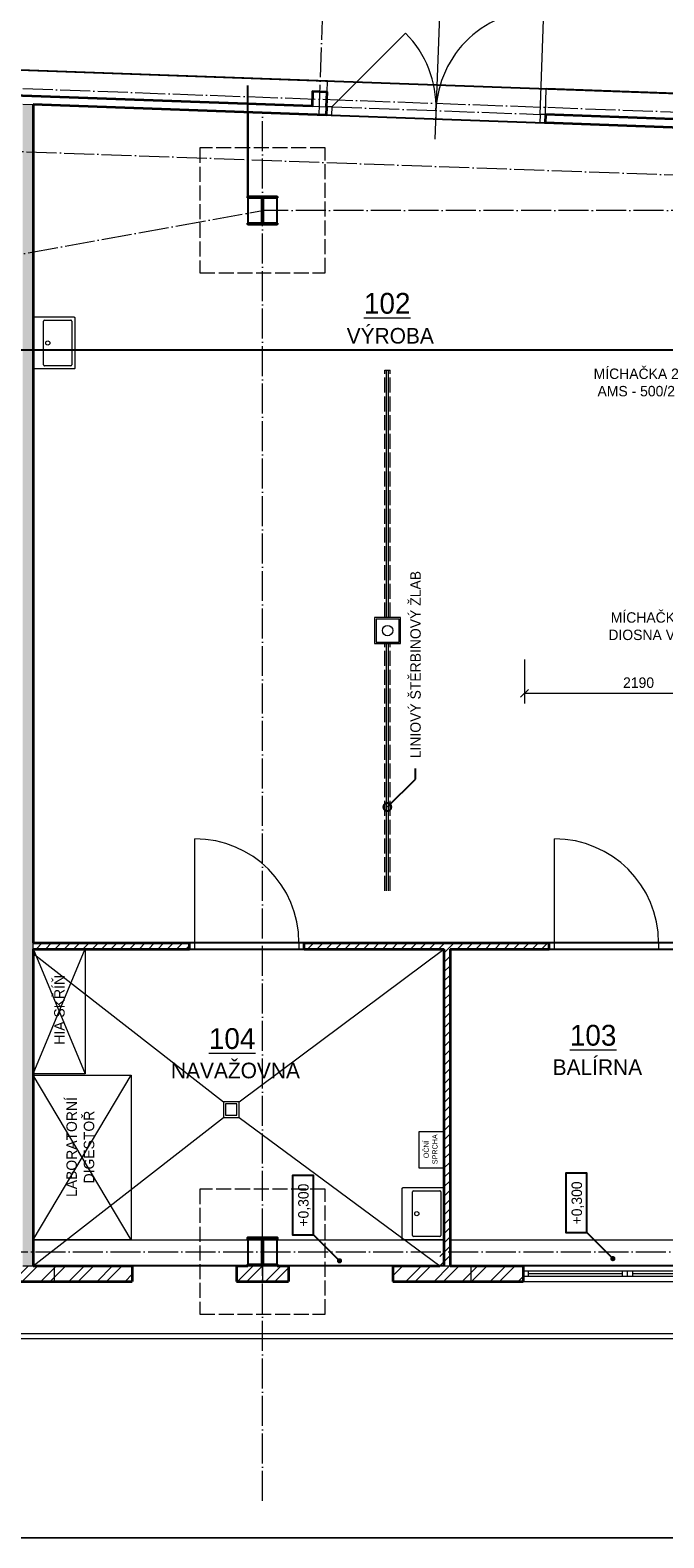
# Model space of a CAD drawing. Header units: millimetres. Extents: x -22988 to 405099, y -30982 to 417446.
# Tile 8 of 18: x 8681 to 14760, y 38563 to 53042. Entities that reach past the tile are written whole.
import ezdxf
from ezdxf import colors
from ezdxf.entities.mleader import LeaderData, LeaderLine
from ezdxf.enums import TextEntityAlignment as Align
from ezdxf.math import Vec2, Vec3

# ---------------------------------------------------------------- set-up
doc = ezdxf.new("R2010")
doc.units = ezdxf.units.MM
doc.header["$LTSCALE"] = 12
doc.header["$PDMODE"] = 35
doc.header["$PDSIZE"] = -4
for name, pattern in [('ACAD_ISO02W100', [15, 12, -3]), ('ACAD_ISO04W100', [30, 24, -3, 0, -3]), ('ACAD_ISO10W100', [18, 12, -3, 0, -3])]:
    doc.linetypes.add(name, pattern=pattern)
doc.layers.add('netisk', color=30, linetype='Continuous', plot=False)
for name, color, linetype, lineweight in [('NS_tenka', 10, 'Continuous', 9), ('NS_tlusta', 10, 'Continuous', 15), ('NS_velmi_tlusta', 10, 'Continuous', 35), ('srafy', 6, 'Continuous', 9), ('tenka', 6, 'Continuous', 9), ('text', 6, 'Continuous', 9), ('tlusta', 7, 'Continuous', 15), ('velmi_tlusta', 4, 'Continuous', 35)]:
    doc.layers.add(name, color=color, linetype=linetype, lineweight=lineweight)
doc.layers.add('vyskove koty', color=6, linetype='Continuous')
doc.layers.add('zarizovaci predmety', color=10, linetype='Continuous', lineweight=9, transparency=0.3)
doc.styles.add('laplan', font='txt', dxfattribs={"height": 2})
doc.styles.add('laplan bold', font='txt', dxfattribs={"height": 2})
doc.styles.add('laplan N', font='txt')
doc.styles.add('pivovarska', font='txt')
doc.dimstyles.new('laplan', dxfattribs={"dimscale": 0, "dimtxt": 2, "dimasz": 1.5, "dimexe": 2, "dimexo": 0, "dimgap": 1, "dimtad": 1, "dimdec": 0, "dimrnd": 5, "dimzin": 1, "dimtxsty": 'laplan', "dimblk": 'OBLIQUE', "dimcen": 2, "dimclrd": 256, "dimclre": 256, "dimclrt": 256, "dimadec": 0, "dimazin": 0, "dimtfac": 1, "dimtdec": 0, "dimtmove": 1, "dimatfit": 2, "dimfxl": 6.5, "dimfxlon": 1, "dimtfill": 1, "dimlwd": 13, "dimlwe": -1, "dimarcsym": 0})
pattern_1 = [(45, (132287.35, 10701.145), (-44.90128, 44.90128), [])]
pattern_2 = [(45, (130655.48, 11759.88), (-134.70384, 134.70384), []), (45, (130745.28, 11759.88), (-134.70384, 134.70384), [])]

# ---------------------------------------------------------------- blocks, each defined once
blk = doc.blocks.new('A$C58849bc7')
at = {"layer": 'NS_tlusta'}
for p, q in [((0, 150), (1000, 150)), ((0, 100), (1000, 100)), ((0, 50), (1000, 50)), ((0, 0), (1000, 0)), ((50, 100), (50, 50)), ((50, 75), (950, 75)), ((950, 100), (950, 50))]:
    blk.add_line(p, q, dxfattribs=at)
blk = doc.blocks.new('*U301')
at = {"layer": 'NS_tlusta', "linetype": 'ByBlock'}
for p, q in [((-500, 60), (-500, 1060)), ((-550, 60), (-500, 60)), ((-500, 0), (-500, 60)), ((500, 60), (500, 0)), ((500, 60), (550, 60)), ((500, 0), (550, 0)), ((-550, 0), (-500, 0))]:
    blk.add_line(p, q, dxfattribs=at)
at = {"layer": 'NS_tlusta', "linetype": 'ACAD_ISO10W100'}
for p, q in [((-500, 60), (500, 60)), ((-500, 0), (500, 0))]:
    blk.add_line(p, q, dxfattribs=at)
at = {"layer": 'NS_tlusta', "linetype": 'ByBlock'}
blk.add_arc((-500, 60), 1000, 0, 90, dxfattribs=at)
blk = doc.blocks.new('_DotSmall')
at = {"color": 0, "linetype": 'ByBlock', "const_width": 0.5}
blk.add_lwpolyline([(-0.0625, 0, 1), (0.0625, 0, 1)], format="xyb", close=True, dxfattribs=at)
blk = doc.blocks.new('A$C567bcb14')
at = {"layer": 'NS_velmi_tlusta', "color": 1}
for p, q in [((0, 270), (280, 270)), ((0, 257), (0, 270)), ((136, 257), (0, 257)), ((136, 13), (136, 257)), ((144, 257), (144, 13)), ((280, 257), (144, 257)), ((280, 270), (280, 257)), ((0, 13), (136, 13)), ((0, 0), (0, 13)), ((280, 0), (0, 0)), ((144, 13), (280, 13)), ((280, 13), (280, 0))]:
    blk.add_line(p, q, dxfattribs=at)
blk = doc.blocks.new('_OBLIQUE')
at = {"color": 0, "linetype": 'ByBlock'}
blk.add_line((-0.5, -0.5), (0.5, 0.5), dxfattribs=at)
blk = doc.blocks.new('*D97')
at = {"layer": 'Defpoints', "color": 0, "transparency": 16777216}
for p in [(15612, 47385), (13424, 47314), (15612, 46674)]:
    blk.add_point(p, dxfattribs=at)
at = {"layer": 'zarizovaci predmety', "transparency": 16777216}
for p, q in [((13424, 46999), (13424, 46574)), ((15612, 46999), (15612, 46574))]:
    blk.add_line(p, q, dxfattribs=at)
at = {"layer": 'zarizovaci predmety', "lineweight": 13, "transparency": 16777216}
blk.add_line((13424, 46674), (15612, 46674), dxfattribs=at)
at = {"layer": 'zarizovaci predmety', "lineweight": 13, "transparency": 16777216, "xscale": 75, "yscale": 75, "zscale": 75, "rotation": 180}
blk.add_blockref('_OBLIQUE', (13424, 46674), dxfattribs=at)
at = {"layer": 'zarizovaci predmety', "lineweight": 13, "transparency": 16777216, "xscale": 75, "yscale": 75, "zscale": 75}
blk.add_blockref('_OBLIQUE', (15612, 46674), dxfattribs=at)
at = {"layer": 'zarizovaci predmety', "transparency": 16777216, "insert": (14518, 46775), "char_height": 100, "attachment_point": 5, "style": 'laplan', "bg_fill": 3, "box_fill_scale": 1.1, "bg_fill_color": 256, "bg_fill_true_color": 13158600, "bg_fill_transparency": 0}
blk.add_mtext('2190', dxfattribs=at)
blk = doc.blocks.new('*D98')
at = {"layer": 'Defpoints', "color": 0, "transparency": 16777216}
for p in [(14499, 47774), (15394, 47774), (14499, 46874)]:
    blk.add_point(p, dxfattribs=at)
at = {"layer": 'zarizovaci predmety', "transparency": 16777216}
for p, q in [((15069, 47774), (15494, 47774)), ((15069, 46874), (15494, 46874))]:
    blk.add_line(p, q, dxfattribs=at)
at = {"layer": 'zarizovaci predmety', "lineweight": 13, "transparency": 16777216}
blk.add_line((15394, 46874), (15394, 47774), dxfattribs=at)
at = {"layer": 'zarizovaci predmety', "lineweight": 13, "transparency": 16777216, "xscale": 75, "yscale": 75, "zscale": 75}
for p, rotation in [((15394, 47774), 90), ((15394, 46874), 270)]:
    blk.add_blockref('_OBLIQUE', p, dxfattribs=dict(at, rotation=rotation))
at = {"layer": 'zarizovaci predmety', "transparency": 16777216, "insert": (15293, 47324), "char_height": 100, "attachment_point": 5, "rotation": 90, "style": 'laplan', "bg_fill": 3, "box_fill_scale": 1.1, "bg_fill_color": 256, "bg_fill_true_color": 13158600, "bg_fill_transparency": 0}
blk.add_mtext('900', dxfattribs=at)
blk = doc.blocks.new('UMYVADLO')
at = {"layer": 'zarizovaci predmety'}
for p, q in [((29660, 15810), (29660, 16060)), ((29670, 16070), (30090, 16070)), ((30100, 16060), (30100, 15810)), ((30090, 15800), (29670, 15800))]:
    blk.add_line(p, q, dxfattribs=at)
blk.add_lwpolyline([(29640, 16170), (30120, 16170, -0.414214), (30130, 16160), (30130, 15780, -0.414214), (30120, 15770), (29640, 15770, -0.414214), (29630, 15780), (29630, 16160, -0.414214)], format="xyb", close=True, dxfattribs=at)
blk.add_circle((29880, 16030), 20, dxfattribs=at)
for centre, start, end in [((29670, 16060), 90, 180), ((30090, 16060), 0, 90), ((29670, 15810), 180, 270), ((30090, 15810), 270, 0)]:
    blk.add_arc(centre, 10, start, end, dxfattribs=at)
blk = doc.blocks.new('*U268')
at = {"layer": 'NS_tlusta', "linetype": 'ByBlock'}
for p, q in [((-500, 60), (-500, 1060)), ((-550, 60), (-500, 60)), ((-500, 0), (-500, 60)), ((500, 60), (500, 0)), ((500, 60), (550, 60)), ((500, 0), (550, 0)), ((-550, 0), (-500, 0))]:
    blk.add_line(p, q, dxfattribs=at)
at = {"layer": 'NS_tlusta', "linetype": 'ACAD_ISO10W100'}
for p, q in [((-500, 60), (500, 60)), ((-500, 0), (500, 0))]:
    blk.add_line(p, q, dxfattribs=at)
at = {"layer": 'NS_tlusta', "linetype": 'ByBlock'}
blk.add_arc((-500, 60), 1000, 0, 90, dxfattribs=at)
blk = doc.blocks.new('*U330')
at = {"layer": 'vyskove koty', "linetype": 'ByBlock', "transparency": 16777216}
blk.add_line((-10.7, -7), (-5.7, -2), dxfattribs=at)
blk.add_lwpolyline([(-5.7, -2), (5.7, -2), (5.7, 2), (-5.7, 2)], close=True, dxfattribs=at)
at = {"layer": 'vyskove koty', "linetype": 'ByBlock', "ltscale": 200, "transparency": 16777216, "const_width": 0.5}
blk.add_lwpolyline([(-10.7, -7.25, -1), (-10.7, -6.75, -1)], format="xyb", close=True, dxfattribs=at)
at = {"layer": 'vyskove koty', "linetype": 'ByBlock', "transparency": 16777216, "style": 'pivovarska'}
for tag, p in [('VYSKA', (0, -0.24)), ('VYSKA_POPIS1', (0, -4.04)), ('VYSKA_POPIS2', (0.2, -7.54)), ('VYSKA_POPIS3', (0.2, -11.04))]:
    blk.add_attdef(tag, text='', height=2, dxfattribs=at).set_placement(p, align=Align.MIDDLE)

msp = doc.modelspace()

# ---------------------------------------------------------------- hatches: boundary and pattern name
at = {"layer": 'NS_tenka', "transparency": 33554610}
h = msp.add_hatch(dxfattribs=at)
h.set_pattern_fill('ANSI31', color=256, scale=20)
h.set_pattern_definition(pattern_1)
h.paths.add_polyline_path([(10210.2, 44275.9), (8710.2, 44275.9), (8710.2, 44215.9), (10210.2, 44215.9)])
h = msp.add_hatch(dxfattribs=at)
h.set_pattern_fill('ANSI31', color=256, scale=20)
h.set_pattern_definition(pattern_1)
h.paths.add_polyline_path([(12710.2, 41310.9), (12610.2, 41310.9), (12610.2, 41175.9), (12710.2, 41175.9)])
h.paths.add_polyline_path([(12710.2, 41310.9), (12710.2, 44215.9), (13660.2, 44215.9), (13660.2, 44275.9), (11310.2, 44275.9), (11310.2, 44215.9), (12650.2, 44215.9), (12650.2, 41310.9)])
at = {"layer": 'srafy', "transparency": 33554610}
h = msp.add_hatch(dxfattribs=at)
h.set_pattern_fill('CEMENT_POTER', color=256, scale=30)
h.set_pattern_definition([(45, (132287.35, 10701.145), (-42.426407, 42.426407), []), (45, (132315.637, 10701.145), (-42.426407, 42.426407), [0, -30]), (45, (132343.92, 10701.145), (-42.426407, 42.426407), [0, -30])])
h.paths.add_polyline_path([(8710.2, 41175.9), (8710.2, 52327.1), (8610.2, 52330.7), (8610.2, 49637.9), (8610.2, 49587.9), (8610.2, 41175.9)])
h = msp.add_hatch(dxfattribs=at)
h.set_pattern_fill('ANSI32', color=256, scale=20)
h.set_pattern_definition(pattern_2)
h.paths.add_polyline_path([(7910.2, 41175.9), (7910.2, 41025.9), (9660.2, 41025.9), (9660.2, 41175.9)])
h = msp.add_hatch(dxfattribs=at)
h.set_pattern_fill('ANSI32', color=256, scale=20)
h.set_pattern_definition(pattern_2)
h.paths.add_polyline_path([(10660.2, 41175.9), (10660.2, 41025.9), (11160.2, 41025.9), (11160.2, 41175.9)])
h = msp.add_hatch(dxfattribs=at)
h.set_pattern_fill('ANSI32', color=256, scale=20)
h.set_pattern_definition(pattern_2)
h.paths.add_polyline_path([(12160.2, 41175.9), (12160.2, 41025.9), (13410.2, 41025.9), (13410.2, 41175.9)])

# ---------------------------------------------------------------- linework, layer by layer
at = {"layer": 'netisk'}
msp.add_line((10770.2, 51445.9), (10770.2, 52509.2), dxfattribs=at)
for points in [[(4410.2, 58047.9), (4410.2, 52157.9), (5608.8, 52178.4), (6804.4, 52198.8), (6795.4, 52725.7), (31533, 51835.2), (31533, 56745.1), (7160.2, 57615.8), (7160.2, 57827.9), (4410.2, 57827.9)], [(8709.9, 52327.1), (10770.2, 52253.5), (10770.2, 51445.9), (10770.2, 51175.9), (11050.2, 51175.9), (11050.2, 51445.9), (10770.2, 51445.9), (10770.2, 52253.5), (15750.2, 52075.6), (15750.2, 44275.9), (12710.2, 44275.9), (8710.2, 44275.9)], [(8710.2, 44215.9), (12650.2, 44215.9), (12650.2, 41175.9), (11050.2, 41175.9), (11050.2, 41445.9), (10770.2, 41445.9), (10770.2, 41175.9), (8710.2, 41175.9)], [(12710.2, 44215.9), (15750.2, 44215.9), (15750.2, 41175.9), (12710.2, 41175.9)]]:
    msp.add_lwpolyline(points, close=True, dxfattribs=at)
msp.add_lwpolyline([(5910.2, 41025.9), (3598.4, 40184.9, 0.3152988), (5909.7, 38565.9), (20909.7, 38563, 0.3152988), (23221.7, 40181.2), (20910.2, 41023)], format="xyb", dxfattribs=at)
at = {"layer": 'NS_tenka', "linetype": 'ACAD_ISO02W100'}
for p, q in [((12085.2, 47400.9), (12085.2, 49775.9)), ((12085.2, 49775.9), (12135.2, 49775.9)), ((12135.2, 47400.9), (12135.2, 49775.9)), ((12085.2, 44775.9), (12085.2, 47150.9)), ((12135.2, 44775.9), (12135.2, 47150.9))]:
    msp.add_line(p, q, dxfattribs=at)
at = {"layer": 'NS_tenka'}
for p, q in [((12100.2, 47400.9), (12100.2, 49775.9)), ((12120.2, 47400.9), (12120.2, 49775.9)), ((12100.2, 44775.9), (12100.2, 47150.9)), ((12120.2, 44775.9), (12120.2, 47150.9)), ((8710.2, 44175.9), (10535.2, 42750.9)), ((10685.2, 42750.9), (12650.2, 44215.9)), ((8710.2, 41175.9), (10535.2, 42600.9)), ((10685.2, 42600.9), (12610.2, 41175.9)), ((8910.2, 41175.9), (8910.2, 41025.9)), ((10910.2, 41175.9), (10910.2, 41025.9)), ((12910.2, 41175.9), (12910.2, 41025.9)), ((4910.2, 40525.9), (25472.1, 40525.9)), ((4910.2, 40475.9), (25471.7, 40475.9))]:
    msp.add_line(p, q, dxfattribs=at)
for points in [[(11985.2, 47150.9), (12235.2, 47150.9), (12235.2, 47400.9), (11985.2, 47400.9)], [(12000.2, 47165.9), (12220.2, 47165.9), (12220.2, 47385.9), (12000.2, 47385.9)], [(10535.2, 42600.9), (10685.2, 42600.9), (10685.2, 42750.9), (10535.2, 42750.9)], [(10555.2, 42620.9), (10665.2, 42620.9), (10665.2, 42730.9), (10555.2, 42730.9)]]:
    msp.add_lwpolyline(points, close=True, dxfattribs=at)
msp.add_circle((12110.2, 47275.9), 50, dxfattribs=at)
at = {"layer": 'NS_tlusta'}
for p, q in [((13573.8, 52233.4), (13609.5, 53232.8)), ((11575, 52304.8), (12282.2, 53011.9)), ((11530.1, 52446.5), (11534, 52556.4)), ((13623.7, 52231.6), (13632.7, 52481.4)), ((8610.2, 52330.7), (8710.2, 52327.1)), ((11575, 52304.8), (11525.1, 52306.6)), ((11575, 52304.8), (11572.2, 52224.9)), ((11522.2, 52226.6), (11572.2, 52224.9)), ((12574.4, 52269.1), (12571.6, 52189.1)), ((13573.8, 52233.4), (13570.9, 52153.4)), ((13570.9, 52153.4), (13620.9, 52151.7)), ((13623.7, 52231.6), (13573.8, 52233.4)), ((8710.2, 44215.9), (8710.2, 44275.9)), ((8710.2, 41425.9), (12650.2, 41425.9)), ((12710.2, 41425.9), (15750.2, 41425.9)), ((8610.2, 41175.9), (8710.2, 41175.9)), ((10770.2, 41175.9), (11050.2, 41175.9)), ((12610.2, 41175.9), (12710.2, 41175.9)), ((14410.2, 41075.9), (14410.2, 41125.9))]:
    msp.add_line(p, q, dxfattribs=at)
at = {"layer": 'NS_tlusta', "linetype": 'ACAD_ISO04W100'}
for p, q in [((11575, 52304.8), (13573.8, 52233.4)), ((11572.2, 52224.9), (13570.9, 52153.4))]:
    msp.add_line(p, q, dxfattribs=at)
msp.add_lwpolyline([(4417.7, 51372.9), (7549.1, 51426.4), (7567.7, 51912.6), (22993.9, 51361.5)], dxfattribs=at)
at = {"layer": 'NS_tlusta', "linetype": 'ACAD_ISO02W100'}
for points in [[(10310.2, 50710.9), (11510.2, 50710.9), (11510.2, 51910.9), (10310.2, 51910.9)], [(10310.2, 40710.9), (11510.2, 40710.9), (11510.2, 41910.9), (10310.2, 41910.9)]]:
    msp.add_lwpolyline(points, close=True, dxfattribs=at)
at = {"layer": 'NS_tlusta'}
for centre, start, end in [((13573.8, 52233.4), 87.95391, 177.95391), ((11575, 52304.8), 357.95391, 45)]:
    msp.add_arc(centre, 1000, start, end, dxfattribs=at)
at = {"layer": 'NS_velmi_tlusta'}
for p, q in [((11525.1, 52306.6), (11522.2, 52226.6)), ((13623.7, 52231.6), (13620.9, 52151.7)), ((10210.2, 44215.9), (10210.2, 44275.9)), ((11310.2, 44215.9), (11310.2, 44275.9)), ((13660.2, 44215.9), (13660.2, 44275.9)), ((8710.2, 41175.9), (9660.2, 41175.9)), ((9660.2, 41175.9), (9660.2, 41025.9)), ((10660.2, 41175.9), (10770.2, 41175.9)), ((10660.2, 41175.9), (10660.2, 41025.9)), ((11050.2, 41175.9), (11160.2, 41175.9)), ((11160.2, 41175.9), (11160.2, 41025.9)), ((12160.2, 41175.9), (12610.2, 41175.9)), ((12160.2, 41175.9), (12160.2, 41025.9)), ((12710.2, 41175.9), (13410.2, 41175.9)), ((13410.2, 41175.9), (13410.2, 41025.9)), ((7910.2, 41025.9), (9660.2, 41025.9)), ((10660.2, 41025.9), (11160.2, 41025.9)), ((12160.2, 41025.9), (13410.2, 41025.9))]:
    msp.add_line(p, q, dxfattribs=at)
for points in [[(8710.2, 52327.1), (8710.2, 44275.9)], [(8710.2, 44275.9), (10210.2, 44275.9)], [(8710.2, 44215.9), (8710.2, 41175.9)], [(8710.2, 44215.9), (10210.2, 44215.9)], [(11310.2, 44275.9), (13660.2, 44275.9)], [(11310.2, 44215.9), (12650.2, 44215.9)], [(12650.2, 44215.9), (12650.2, 41175.9)], [(12710.2, 44215.9), (12710.2, 41175.9)], [(12710.2, 44215.9), (13660.2, 44215.9)], [(10770.2, 41175.9), (10770.2, 41188.9), (10906.2, 41188.9), (10906.2, 41432.9), (10770.2, 41432.9), (10770.2, 41445.9), (11050.2, 41445.9), (11050.2, 41432.9), (10914.2, 41432.9), (10914.2, 41188.9), (11050.2, 41188.9), (11050.2, 41175.9)]]:
    msp.add_lwpolyline(points, dxfattribs=at)
at = {"layer": 'tenka'}
msp.add_line((12613.7, 53368.8), (12564.6, 51994.1), dxfattribs=at)
at = {"layer": 'tlusta', "linetype": 'ACAD_ISO04W100'}
for p, q in [((11452.3, 52229.1), (11650.8, 57785.6)), ((7530.1, 52519.4), (31215, 51673.2)), ((10910.2, 38917.5), (10910.2, 52248.5)), ((4410.2, 50129), (10910.2, 51310.9)), ((26641.8, 51310.9), (10910.2, 51310.9)), ((4410.2, 41310.9), (26641.8, 41310.9))]:
    msp.add_line(p, q, dxfattribs=at)
at = {"layer": 'tlusta'}
msp.add_line((11385.2, 52311.6), (11525.1, 52306.6), dxfattribs=at)
for points in [[(11534, 52556.4), (6795.4, 52725.7)], [(17260.4, 52351.8), (13632.7, 52481.4)]]:
    msp.add_lwpolyline(points, dxfattribs=at)
at = {"layer": 'velmi_tlusta'}
for p, q in [((11522.2, 52226.6), (8709.9, 52327.1)), ((15750.2, 52075.6), (13620.9, 52151.7))]:
    msp.add_line(p, q, dxfattribs=at)
for points in [[(11385.2, 52311.6), (7527.6, 52449.4)], [(11525.1, 52306.6), (11530.1, 52446.5), (11390.2, 52451.5), (11385.2, 52311.6)], [(15382.6, 52168.8), (13623.7, 52231.6)]]:
    msp.add_lwpolyline(points, dxfattribs=at)
at = {"layer": 'zarizovaci predmety'}
for p, q in [((8710.2, 43018.8), (9210.2, 44218.8)), ((8710.2, 44218.8), (9210.2, 43018.8)), ((9650.2, 41425.9), (8710.2, 43005.9)), ((8710.2, 41425.9), (9650.2, 43005.9))]:
    msp.add_line(p, q, dxfattribs=at)
for points in [[(8710.2, 43018.8), (8710.2, 44218.8), (9210.2, 44218.8), (9210.2, 43018.8)], [(8710.2, 41425.9), (8710.2, 43005.9), (9650.2, 43005.9), (9650.2, 41425.9)], [(12411.9, 42463.8), (12650.2, 42463.8), (12650.2, 42112.8), (12411.9, 42112.8)]]:
    msp.add_lwpolyline(points, close=True, dxfattribs=at)

# ---------------------------------------------------------------- block references
at = {"layer": 'NS_tlusta'}
for p in [(13410.2, 41025.9), (14410.2, 41025.9)]:
    msp.add_blockref('A$C58849bc7', p, dxfattribs=at)
at = {"layer": 'tenka'}
for name, p in [('*U301', (10760.2, 44215.9)), ('*U268', (14210.2, 44215.9))]:
    msp.add_blockref(name, p, dxfattribs=at)
at = {"layer": 'velmi_tlusta'}
msp.add_blockref('A$C567bcb14', (10770.2, 51175.9), dxfattribs=at)
at = {"layer": 'vyskove koty', "xscale": 50, "yscale": 50, "zscale": 50, "rotation": 90}
for p in [(11298.8, 41758.4), (13921.7, 41779.5)]:
    msp.add_blockref('*U330', p, dxfattribs=at).add_auto_attribs({'VYSKA': '+0,300'})
at = {"layer": 'zarizovaci predmety'}
for p, rotation in [((24880, 20157.9), 89.99999999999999), ((28420.2, 11795.9), 89.99999999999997)]:
    msp.add_blockref('UMYVADLO', p, dxfattribs=dict(at, rotation=rotation))

# ---------------------------------------------------------------- texts
at = {"layer": 'text', "char_height": 200, "width": 497.105, "attachment_point": 1, "style": 'laplan bold'}
for s, insert in [('{\\L102}', (11883.3, 50518.6)), ('{\\L104}', (10395.5, 43457.6)), ('{\\L103}', (13858.9, 43489.6))]:
    msp.add_mtext(s, dxfattribs=dict(at, insert=insert))
at = {"layer": 'text', "style": 'laplan N'}
for s, width, gutter_width, insert, char_height, attachment_point in [('VÝROBA', 5545.815, 500, (11717.8, 50182), 150, 1), ('MÍCHAČKA 2\\PAMS - 500/2', 2129.36, 1000, (14495.7, 49658), 100, 5), ('MÍCHAČKA 1\\PDIOSNA V250', 2129.36, 1000, (14659.6, 47317.5), 100, 5), ('NAVAŽOVNA', 5545.815, 500, (10031.9, 43126.2), 150, 1), ('BALÍRNA', 5545.815, 500, (13693.9, 43158.2), 150, 1)]:
    msp.add_mtext_dynamic_manual_height_columns(s, width=width, gutter_width=gutter_width, heights=[0], dxfattribs=dict(at, insert=insert, char_height=char_height, attachment_point=attachment_point))
at = {"layer": 'text', "char_height": 100, "attachment_point": 5, "rotation": 90, "style": 'laplan N'}
for s, insert in [('HIA SKŘÍŇ', (8962.2, 43633.7)), ('LABORATORNÍ\\PDIGESTOŘ', (9163, 42315.8))]:
    msp.add_mtext_dynamic_manual_height_columns(s, width=2129.36, gutter_width=1000, heights=[0], dxfattribs=dict(at, insert=insert))

# ---------------------------------------------------------------- leaders
at = {"layer": 'text'}
ml = msp.add_multileader_mtext('Standard', dxfattribs=at)
ml.set_content('LINIOVÝ ŠTĚRBINOVÝ ŽLAB', color=256, style='laplan')
ml.set_leader_properties()
ml.set_arrow_properties(name='DOTSMALL')
ml.build(insert=Vec2(0, 0))
ml.multileader.update_dxf_attribs({"dogleg_length": 2, "arrow_head_size": 150, "scale": 50})
ctx = ml.context
ctx.base_point, ctx.scale, ctx.char_height, ctx.arrow_head_size, ctx.landing_gap_size, ctx.plane_origin, ctx.plane_x_axis, ctx.plane_y_axis = Vec3(12379.2, 45949.8), 50, 100, 150, 100, Vec3(12626.2, 45421.9), Vec3(0, 1), Vec3(-1, 0)
notes = []
notes.append((ctx, [(0, (1, 1, 0), (12379.2, 45849.8), (0, 1), 100, [(0, [(12107.8, 45581.7)], 0, [])])]))
ctx.mtext.insert, ctx.mtext.text_direction, ctx.mtext.rotation, ctx.mtext.flow_direction = Vec3(12328.1, 46049.8), Vec3(0, 1), 1.5707963, 5
for ctx, leaders in notes:
    for number, flags, end, landing, length, lines in leaders:
        leader = LeaderData()
        leader.index, (leader.has_last_leader_line, leader.has_dogleg_vector, leader.attachment_direction) = number, flags
        leader.last_leader_point, leader.dogleg_vector, leader.dogleg_length = Vec3(end), Vec3(landing), length
        for number, points, colour, breaks in lines:
            line = LeaderLine()
            line.index, line.vertices, line.color, line.breaks = number, Vec3.list(points), colors.encode_raw_color(colour), breaks
            leader.lines.append(line)
        ctx.leaders.append(leader)

# ---------------------------------------------------------------- next in the draw order: texts
at = {"layer": 'text', "insert": (12522.6, 42295), "char_height": 50, "attachment_point": 5, "rotation": 90, "style": 'laplan N', "bg_fill": 3, "box_fill_scale": 1, "bg_fill_color": 256, "bg_fill_transparency": 0}
msp.add_mtext_dynamic_manual_height_columns('OČNÍ SPRCHA', width=156.829, gutter_width=1000, heights=[0], dxfattribs=at)

# ---------------------------------------------------------------- next in the draw order: dimensions: what is measured, and where the dimension line sits
at = {"layer": 'zarizovaci predmety'}
dim = msp.add_linear_dim(base=(15611.8, 46673.5), p1=(13423.8, 47313.8), p2=(15611.8, 47385.1), dimstyle='laplan', dxfattribs=at)
dim.commit()
dim.dimension.update_dxf_attribs({"geometry": '*D97', "text_midpoint": (14517.8, 46774.6)})

# ---------------------------------------------------------------- next in the draw order: dimensions: what is measured, and where the dimension line sits
dim = msp.add_linear_dim(base=(15394, 47774.3), p1=(14498.8, 46874.2), p2=(14498.8, 47774.3), angle=90, dimstyle='laplan', dxfattribs=at)
dim.commit()
dim.dimension.update_dxf_attribs({"geometry": '*D98', "text_midpoint": (15292.9, 47324.2)})

# ---------------------------------------------------------------- next in the draw order: linework, layer by layer
at = {"layer": 'netisk'}
msp.add_lwpolyline([(25116.2, 42689.1), (15750.2, 42689.1), (15752.6, 49969.6), (80.6, 49969.6)], dxfattribs=at)

doc.saveas('drawing.dxf')
